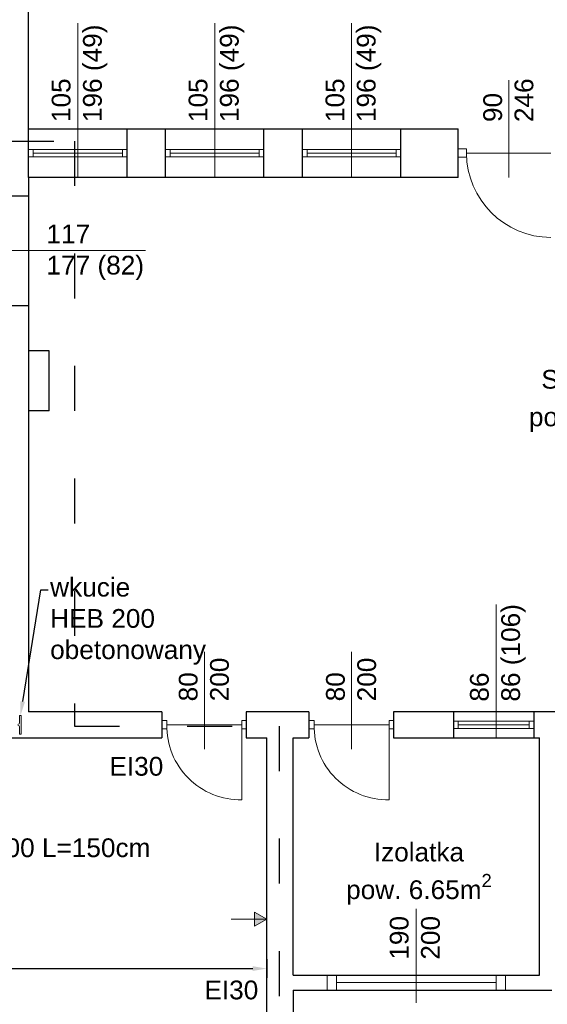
# Model space of a CAD drawing. Header units: millimetres. Extents: x 2341 to 31069, y -7915 to 10644.
# Tile 25 of 105: x 5741 to 6303, y 1350 to 2401. Entities that reach past the tile are written whole.
import ezdxf
from ezdxf import colors
from ezdxf.entities.mleader import LeaderData, LeaderLine
from ezdxf.math import Vec2, Vec3

# ---------------------------------------------------------------- set-up
doc = ezdxf.new("R2010")
doc.units = ezdxf.units.MM
doc.linetypes.add('ACAD_ISO03W100', pattern=[30, 12, -18])
for name, color, linetype, lineweight in [('Okładziny', 132, 'Continuous', 25), ('opisy', 5, 'Continuous', 5), ('stolarka', 3, 'Continuous', 9), ('Wymiar', 7, 'Continuous', 5), ('wymiary', 6, 'Continuous', 5), ('ściany nośne', 1, 'Continuous', 25)]:
    doc.layers.add(name, color=color, linetype=linetype, lineweight=lineweight)
doc.styles.get("Standard").update_dxf_attribs({"font": 'ARIAL.TTF'})
doc.dimstyles.new('ISO-25', dxfattribs={"dimtxt": 20, "dimasz": 15, "dimexe": 10, "dimexo": 10, "dimtad": 1, "dimdec": 0, "dimtxsty": 'Standard', "dimcen": 2.5, "dimadec": 0, "dimazin": 0, "dimtfac": 1, "dimtdec": 0, "dimtmove": 0, "dimatfit": 3, "dimfxl": 0, "dimarcsym": 0})

# ---------------------------------------------------------------- blocks, each defined once
blk = doc.blocks.new('*D890')
at = {"layer": 'Defpoints', "color": 0}
for p in [(4833.2, 1534.5), (6004.2, 1534.5), (6004.2, 1388.6)]:
    blk.add_point(p, dxfattribs=at)
at = {"layer": 'wymiary', "color": 0, "lineweight": -2}
for p, q in [((4833.2, 1398.6), (4833.2, 1378.6)), ((6004.2, 1398.6), (6004.2, 1378.6)), ((4848.2, 1388.6), (5989.2, 1388.6))]:
    blk.add_line(p, q, dxfattribs=at)
at = {"layer": 'wymiary', "color": 0}
for points in [[(4848.2, 1391.1), (4848.2, 1386.1), (4833.2, 1388.6)], [(5989.2, 1386.1), (5989.2, 1391.1), (6004.2, 1388.6)]]:
    blk.add_solid(points, dxfattribs=at)
at = {"layer": 'wymiary', "color": 0, "insert": (5418.7, 1399.2), "char_height": 20, "attachment_point": 5}
blk.add_mtext('1171', dxfattribs=at)

msp = doc.modelspace()

# ---------------------------------------------------------------- hatches: boundary and pattern name
at = {"layer": 'Okładziny', "transparency": 33554687}
h = msp.add_hatch(color=5, dxfattribs=at)
h.dxf.hatch_style = 1
h.paths.add_polyline_path([(5991.2, 1441.2), (5991.2, 1448.7), (6004.2, 1441.2)])
h.paths.add_polyline_path([(5991.2, 1433.7), (5991.2, 1441.2), (6004.2, 1441.2)])

# ---------------------------------------------------------------- linework, layer by layer
at = {"layer": 'opisy', "color": 0}
for p, q in [((5802.7, 2232.6), (5802.7, 2397.2)), ((5948.7, 2232.6), (5948.7, 2397.2)), ((6094.7, 2232.6), (6094.7, 2397.2)), ((6262.2, 2232.6), (6262.2, 2336.3)), ((5710.2, 2154.6), (5874.8, 2154.6)), ((6248.7, 1634.6), (6248.7, 1777.1)), ((6094.7, 1622.7), (6094.7, 1726.5))]:
    msp.add_line(p, q, dxfattribs=at)
at = {"layer": 'opisy', "color": 5}
for p, q in [((5937.7, 1622.7), (5937.7, 1726.5)), ((5991.2, 1441.2), (5966.2, 1441.2)), ((6004.2, 1441.2), (5991.2, 1448.7)), ((5991.2, 1433.7), (5991.2, 1448.7)), ((6004.2, 1441.2), (5991.2, 1433.7)), ((6004.2, 1441.2), (5991.2, 1441.2))]:
    msp.add_line(p, q, dxfattribs=at)
at = {"layer": 'opisy', "color": 3}
for p, q in [((5740.7, 1650.9), (5740.7, 1658.7)), ((5740.7, 1658.7), (5742.2, 1658.7)), ((5742.2, 1658.7), (5742.2, 1638.7)), ((5742.2, 1638.7), (5742.2, 1658.7)), ((5740.7, 1646.4), (5740.7, 1638.7))]:
    msp.add_line(p, q, dxfattribs=at)
for centre, start, end in [((5738.9, 1650.9), 270, 0), ((5738.9, 1646.4), 0, 90)]:
    msp.add_arc(centre, 1.8, start, end, dxfattribs=at)
at = {"layer": 'stolarka', "color": 0}
for p, q in [((5750.2, 2262.6), (5755.2, 2262.6)), ((5755.2, 2262.6), (5755.2, 2254.6)), ((5755.2, 2262.6), (5850.2, 2262.6)), ((5755.2, 2258.6), (5850.2, 2258.6)), ((5855.2, 2262.6), (5850.2, 2262.6)), ((5850.2, 2262.6), (5850.2, 2254.6)), ((5896.2, 2262.6), (5901.2, 2262.6)), ((5901.2, 2262.6), (5901.2, 2254.6)), ((5901.2, 2262.6), (5996.2, 2262.6)), ((5901.2, 2258.6), (5996.2, 2258.6)), ((6001.2, 2262.6), (5996.2, 2262.6)), ((5996.2, 2262.6), (5996.2, 2254.6)), ((6042.2, 2262.6), (6047.2, 2262.6)), ((6047.2, 2262.6), (6047.2, 2254.6)), ((6047.2, 2262.6), (6142.2, 2262.6)), ((6047.2, 2258.6), (6142.2, 2258.6)), ((6147.2, 2262.6), (6142.2, 2262.6)), ((6142.2, 2262.6), (6142.2, 2254.6)), ((6217.2, 2263.1), (6208.2, 2263.1)), ((6217.2, 2254.1), (6217.2, 2263.1)), ((6217.2, 2258.6), (6307.2, 2258.6)), ((5755.2, 2254.6), (5750.2, 2254.6)), ((5755.2, 2254.6), (5850.2, 2254.6)), ((5850.2, 2254.6), (5855.2, 2254.6)), ((5901.2, 2254.6), (5896.2, 2254.6)), ((5901.2, 2254.6), (5996.2, 2254.6)), ((5996.2, 2254.6), (6001.2, 2254.6)), ((6047.2, 2254.6), (6042.2, 2254.6)), ((6047.2, 2254.6), (6142.2, 2254.6)), ((6142.2, 2254.6), (6147.2, 2254.6)), ((6217.2, 2254.1), (6208.2, 2254.1)), ((6054.7, 1653.2), (6049.2, 1653.2)), ((6054.7, 1644.2), (6054.7, 1653.2)), ((6134.7, 1653.2), (6139.2, 1653.2)), ((6134.7, 1644.2), (6134.7, 1653.2)), ((6203.2, 1652.6), (6208.2, 1652.6)), ((6208.2, 1652.6), (6208.2, 1644.6)), ((6208.2, 1652.6), (6284.2, 1652.6)), ((6289.2, 1652.6), (6284.2, 1652.6)), ((6284.2, 1652.6), (6284.2, 1644.6)), ((6054.7, 1644.2), (6049.2, 1644.2)), ((6054.7, 1648.7), (6134.7, 1648.7)), ((6134.7, 1648.7), (6134.7, 1568.7)), ((6134.7, 1644.2), (6139.2, 1644.2)), ((6208.2, 1644.6), (6203.2, 1644.6)), ((6208.2, 1648.6), (6284.2, 1648.6)), ((6208.2, 1644.6), (6284.2, 1644.6)), ((6284.2, 1644.6), (6289.2, 1644.6))]:
    msp.add_line(p, q, dxfattribs=at)
at = {"layer": 'stolarka', "color": 5}
for p, q in [((5897.7, 1653.2), (5892.2, 1653.2)), ((5897.7, 1644.2), (5897.7, 1653.2)), ((5977.7, 1653.2), (5982.2, 1653.2)), ((5977.7, 1644.2), (5977.7, 1653.2)), ((5897.7, 1644.2), (5892.2, 1644.2)), ((5897.7, 1648.7), (5977.7, 1648.7)), ((5977.7, 1648.7), (5977.7, 1568.7)), ((5977.7, 1644.2), (5982.2, 1644.2))]:
    msp.add_line(p, q, dxfattribs=at)
at = {"layer": 'stolarka'}
msp.add_line((5742.2, 1638.7), (5740.7, 1638.7), dxfattribs=at)
at = {"layer": 'stolarka', "color": 0}
for points in [[(6307.2, 2168.6, -0.411545), (6217.2, 2258.6)], [(6134.7, 1568.7, -0.425735), (6054.7, 1648.7)]]:
    msp.add_lwpolyline(points, format="xyb", dxfattribs=at)
at = {"layer": 'stolarka', "color": 5}
msp.add_lwpolyline([(5977.7, 1568.7, -0.425735), (5897.7, 1648.7)], format="xyb", dxfattribs=at)
at = {"layer": 'Wymiar', "color": 0}
for p, q in [((6163.7, 1352.2), (6163.7, 1452.2)), ((6068.7, 1381.6), (6068.7, 1365.6)), ((6078.7, 1381.6), (6078.7, 1365.6)), ((6248.7, 1381.6), (6248.7, 1365.6)), ((6258.7, 1381.6), (6258.7, 1365.6)), ((6078.7, 1373.6), (6248.7, 1373.6))]:
    msp.add_line(p, q, dxfattribs=at)
at = {"layer": 'ściany nośne', "color": 0}
for p, q in [((5750.2, 2284.6), (5750.2, 2526.6)), ((5750.2, 2284.6), (6208.2, 2284.6)), ((5750.2, 2232.6), (5750.2, 2284.6)), ((5855.2, 2232.6), (5855.2, 2284.6)), ((5896.2, 2232.6), (5896.2, 2284.6)), ((6001.2, 2232.6), (6001.2, 2284.6)), ((6042.2, 2232.6), (6042.2, 2284.6)), ((6147.2, 2232.6), (6147.2, 2284.6)), ((6208.2, 2232.6), (6208.2, 2284.6)), ((6208.2, 2232.6), (5750.2, 2232.6)), ((5750.2, 2232.6), (5750.2, 2212.6)), ((5750.2, 2212.6), (5722.2, 2212.6)), ((5750.2, 2212.6), (5750.2, 2095.6)), ((5750.2, 2095.6), (5722.2, 2095.6)), ((5750.2, 2095.6), (5750.2, 2047.6)), ((5750.2, 2047.6), (5750.2, 1662.6)), ((5772.2, 2047.6), (5750.2, 2047.6)), ((5772.2, 1983.6), (5772.2, 2047.6)), ((5772.2, 1983.6), (5750.2, 1983.6)), ((5892.2, 1662.6), (5750.2, 1662.6)), ((5892.2, 1662.6), (5892.2, 1634.6)), ((6049.2, 1662.6), (5982.2, 1662.6)), ((5982.2, 1662.6), (5982.2, 1634.6)), ((6049.2, 1662.6), (6049.2, 1634.6)), ((6497.2, 1662.6), (6139.2, 1662.6)), ((6139.2, 1662.6), (6139.2, 1634.6)), ((6203.2, 1662.6), (6203.2, 1634.6)), ((6289.2, 1634.6), (6289.2, 1662.6)), ((5722.2, 1634.6), (5892.2, 1634.6)), ((5982.2, 1634.6), (6004.2, 1634.6)), ((6004.2, 1334.6), (6004.2, 1634.6)), ((6032.2, 1381.6), (6032.2, 1634.6)), ((6032.2, 1634.6), (6049.2, 1634.6)), ((6139.2, 1634.6), (6295.2, 1634.6)), ((6295.2, 1381.6), (6295.2, 1634.6)), ((6032.2, 1381.6), (6295.2, 1381.6)), ((6032.2, 1365.6), (6032.2, 1334.6)), ((6032.2, 1365.6), (6308.2, 1365.6))]:
    msp.add_line(p, q, dxfattribs=at)
at = {"layer": 'ściany nośne', "linetype": 'ACAD_ISO03W100', "ltscale": 4}
for p, q in [((5729, 2271.5), (5799.3, 2271.5)), ((5799.3, 2271.5), (5799.3, 1647.3)), ((5799.3, 1647.3), (6017.5, 1647.3)), ((6017.5, 1647.3), (6017.2, 1023.4))]:
    msp.add_line(p, q, dxfattribs=at)

# ---------------------------------------------------------------- texts
at = {"layer": 'opisy', "color": 0, "char_height": 20, "attachment_point": 1, "rotation": 90}
for s, insert, width in [('105\\P196 (49)', (5774.9, 2291.7), 104.913), ('105\\P196 (49)', (5920.9, 2291.7), 104.913), ('105\\P196 (49)', (6066.9, 2291.7), 104.913), ('90\\P246', (6235.1, 2291.7), 6.698), ('86\\P86 (106)', (6220.9, 1673.4), 104.913), ('80\\P200', (6067.4, 1673.7), 6.698)]:
    msp.add_mtext(s, dxfattribs=dict(at, insert=insert, width=width))
at = {"layer": 'opisy', "color": 0, "insert": (5769.3, 2182.4), "char_height": 20, "width": 104.913, "attachment_point": 1}
msp.add_mtext('117\\P177 (82)', dxfattribs=at)
at = {"layer": 'opisy', "color": 251, "char_height": 20, "width": 223.779, "attachment_point": 1}
for s, insert in [('\\A1;\\pxqc;Sala zabaw\\Ppow. 50.18m{\\H0.7x;\\S2^ ;}', (6257.3, 2027.3)), ('\\A1;\\pxqc;Izolatka\\Ppow. 6.65m{\\H0.7x;\\S2^ ;}', (6054.6, 1522.9))]:
    msp.add_mtext(s, dxfattribs=dict(at, insert=insert))
at = {"layer": 'opisy', "color": 5, "insert": (5910.4, 1673.7), "char_height": 20, "width": 6.698, "attachment_point": 1, "rotation": 90}
msp.add_mtext('80\\P200', dxfattribs=at)
at = {"layer": 'opisy', "color": 5, "char_height": 20, "width": 104.913, "attachment_point": 1}
for insert in [(5836.4, 1614.4), (5937.7, 1375.8)]:
    msp.add_mtext('EI30', dxfattribs=dict(at, insert=insert))
at = {"layer": 'opisy', "color": 3, "insert": (5498.9, 1527.5), "char_height": 20, "width": 504.789, "attachment_point": 1}
msp.add_mtext('x3 Nadproże IPE100 L=150cm', dxfattribs=at)
at = {"layer": 'Wymiar', "color": 0, "insert": (6135.4, 1398.1), "char_height": 20, "width": 104.913, "attachment_point": 1, "rotation": 90}
msp.add_mtext('190\\P200', dxfattribs=at)

# ---------------------------------------------------------------- dimensions: what is measured, and where the dimension line sits
at = {"layer": 'wymiary', "color": 0}
dim = msp.add_linear_dim(base=(6004.2, 1388.6), p1=(4833.2, 1534.5), p2=(6004.2, 1534.5), dimstyle='ISO-25', dxfattribs=at)
dim.commit()
dim.dimension.update_dxf_attribs({"geometry": '*D890', "text_midpoint": (5418.7, 1399.2)})

# ---------------------------------------------------------------- leaders
at = {"layer": 'opisy', "color": 3}
ml = msp.add_multileader_mtext('Standard', dxfattribs=at)
ml.set_content('wkucie\\PHEB 200\\Pobetonowany')
ml.set_leader_properties()
ml.build(insert=Vec2(0, 0))
ml.multileader.update_dxf_attribs({"arrow_head_size": 15})
ctx = ml.context
ctx.base_point, ctx.char_height, ctx.arrow_head_size, ctx.plane_origin = Vec3(5771.2, 1792.6), 20, 15, Vec3(5732.2, 1658.7)
notes = []
notes.append((ctx, [(0, (1, 1, 0), (5763.2, 1792.6), (1, 0), 8, [(0, [(5741.5, 1658.7)], 0, [])])]))
ctx.mtext.insert, ctx.mtext.flow_direction = Vec3(5773.2, 1805.5), 5
for ctx, leaders in notes:
    for number, flags, end, landing, length, lines in leaders:
        leader = LeaderData()
        leader.index, (leader.has_last_leader_line, leader.has_dogleg_vector, leader.attachment_direction) = number, flags
        leader.last_leader_point, leader.dogleg_vector, leader.dogleg_length = Vec3(end), Vec3(landing), length
        for number, points, colour, breaks in lines:
            line = LeaderLine()
            line.index, line.vertices, line.color, line.breaks = number, Vec3.list(points), colors.encode_raw_color(colour), breaks
            leader.lines.append(line)
        ctx.leaders.append(leader)

doc.saveas('drawing.dxf')
